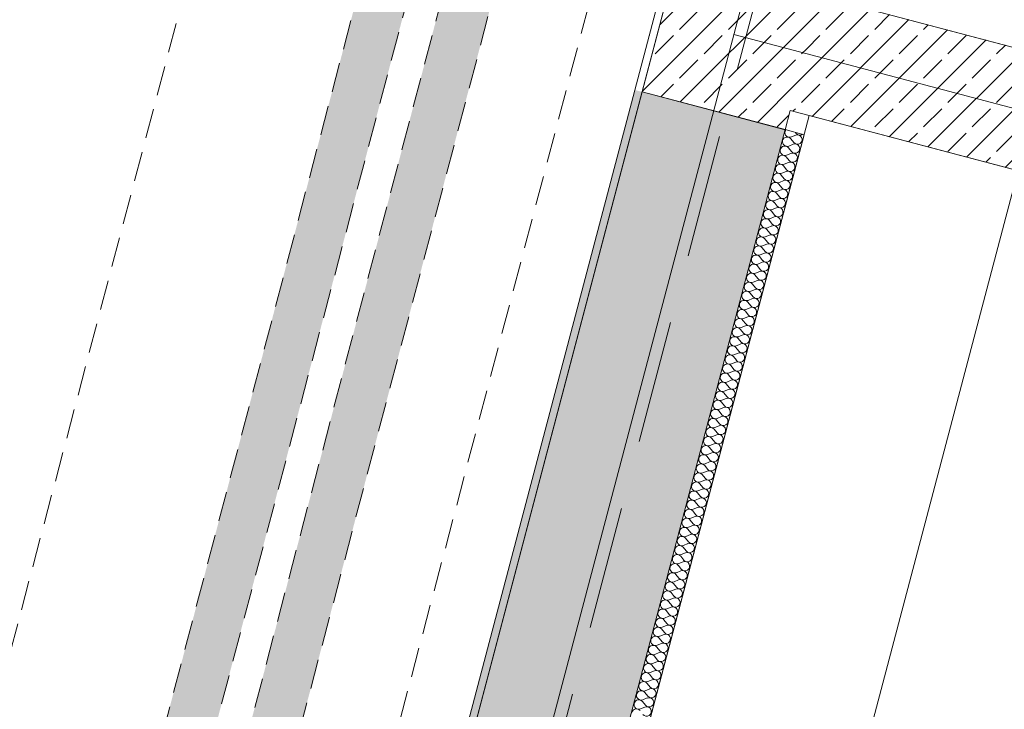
# Model space of a CAD drawing. Header units: millimetres. Extents: x -176817 to 18864955, y -12996033 to 201123.
# Tile 218 of 256: x 157671 to 159670, y 2358 to 3757. Entities that reach past the tile are written whole.
import ezdxf
from ezdxf.enums import TextEntityAlignment as Align

# ---------------------------------------------------------------- set-up
doc = ezdxf.new("R2010")
doc.units = ezdxf.units.MM
doc.header["$MEASUREMENT"] = 0
doc.linetypes.add('Przerywana długa', pattern=[390, 250, -140])
doc.linetypes.add('Przerywana gęsta', pattern=[90, 60, -30])
for name, color, linetype in [('210-A Strefy', 7, 'Continuous'), ('213-A Wymiarowanie wewnętrzne', 7, 'Continuous'), ('230-A Ściany wewnętrzne', 7, 'Continuous'), ('292-PPOŻ - Linie', 7, 'Continuous'), ('330-W Wyposażenie', 7, 'Continuous'), ('410-K Osie', 7, 'Continuous'), ('460-K Stropy', 7, 'Continuous'), ('842-G Opisy PW PZT', 7, 'Continuous')]:
    doc.layers.add(name, color=color, linetype=linetype)
doc.styles.add('STYL_AUTOMATYCZNY_4', font='arial.ttf')
doc.styles.add('STYL_AUTOMATYCZNY_8', font='ARIALN.TTF')
doc.linetypes.add('PPOŻ REI 60', pattern='A,0,[3,TKI_PWY_A_AR_PAB_RZ_KN02_03_04_ Poziom +1 - fragment A1.Shx,S=3.968254,R=0,X=0,Y=0],-505,0', length=505)
doc.dimstyles.new('STYL_AUTOMATYCZNY__3', dxfattribs={"dimtxt": 64.999998, "dimasz": 47.5, "dimexe": 0.18, "dimexo": 0.0625, "dimgap": 0, "dimtad": 1, "dimdec": 1, "dimlfac": 0.1, "dimzin": 0, "dimdsep": 46, "dimtxsty": 'STYL_AUTOMATYCZNY_4', "dimblk": 'ARROWHEAD_11', "dimblk1": 'ARROWHEAD_11', "dimblk2": 'ARROWHEAD_11', "dimcen": 0.09, "dimclrd": 30, "dimclre": 30, "dimclrt": 30, "dimazin": 0, "dimtfac": 1, "dimtdec": 4, "dimtmove": 0, "dimatfit": 3, "dimfxl": 0, "dimtolj": 1, "dimtzin": 0, "dimarcsym": 0})
pattern_1 = [(0, (0, 0), (0, 86.60254), [0, -50]), (0, (25, 43.3), (0, 86.60254), [0, -50])]
pattern_2 = [(45, (0, 0), (-49.497475, 49.497475), []), (45, (-24.75, 24.75), (-49.497475, 49.497475), [52.5, -17.5])]

# ---------------------------------------------------------------- blocks, each defined once
blk = doc.blocks.new('Strop_11_2', base_point=(159006, 3881))
at = {"layer": '460-K Stropy', "color": 255, "linetype": 'Continuous', "lineweight": 0, "flags": 128}
blk.add_lwpolyline([(159006, 3881), (158141.1, 603.2), (161689.6, -333.1), (161638.6, -526.6), (164703.7, -1335.4), (167169.6, 8009.8), (162828.2, 9155.4), (162145.8, 6569.2), (161952.4, 6620.2), (161832.5, 6165.8), (162025.9, 6114.7), (161770.7, 5147.8), (161577.4, 5198.9), (161460, 4754.1), (161653.4, 4703.1), (161398.1, 3735.6), (161204.7, 3786.6), (161084.9, 3332.4)], close=True, dxfattribs=at)
blk = doc.blocks.new('Komunikacja pionowa - Klatka K2_K2.1_22_2', base_point=(161805.5, 392.7))
at = {"layer": '210-A Strefy', "color": 7, "linetype": 'Continuous', "lineweight": 0, "flags": 128}
blk.add_lwpolyline([(156560.1, -6720.8), (162806.3, -8369), (165520.2, 1913.9), (159273.5, 3562.2)], close=True, dxfattribs=at)
blk = doc.blocks.new('Strop_31_2', base_point=(160121.9, 6934.2))
at = {"layer": '460-K Stropy', "color": 255, "linetype": 'Continuous', "lineweight": 0, "flags": 128}
blk.add_lwpolyline([(160121.9, 6934.2), (159296.1, 3804.5), (161278.2, 3281.4), (162200.7, 6777.1), (160218.5, 7300.1)], close=True, dxfattribs=at)
blk = doc.blocks.new('*X914')
at = {"layer": '230-A Ściany wewnętrzne', "color": 7, "linetype": 'Continuous', "lineweight": 0}
for p, q in [((159246.3, 3522.4), (159237.5, 3518.9)), ((159247.3, 3526.1), (159245.6, 3528.2)), ((159241.4, 3504), (159232.6, 3500.4)), ((159242.4, 3507.7), (159236.5, 3515.2)), ((159232.7, 3470.9), (159226.8, 3478.3)), ((159236.6, 3485.6), (159227.8, 3482)), ((159237.6, 3489.3), (159231.6, 3496.8)), ((159227.8, 3452.5), (159221.9, 3459.9)), ((159231.7, 3467.2), (159222.9, 3463.6)), ((159223, 3434), (159217.1, 3441.5)), ((159226.9, 3448.8), (159218, 3445.2)), ((159218.1, 3415.6), (159212.2, 3423.1)), ((159222, 3430.4), (159213.2, 3426.8)), ((159213.3, 3397.2), (159207.3, 3404.7)), ((159217.1, 3411.9), (159208.3, 3408.4)), ((159208.4, 3378.8), (159202.5, 3386.3)), ((159212.3, 3393.5), (159203.5, 3389.9)), ((159203.5, 3360.4), (159197.6, 3367.8)), ((159207.4, 3375.1), (159198.6, 3371.5)), ((159197.7, 3338.3), (159188.9, 3334.7)), ((159198.7, 3342), (159192.8, 3349.4)), ((159202.6, 3356.7), (159193.7, 3353.1)), ((159192.8, 3319.9), (159184, 3316.3)), ((159193.8, 3323.5), (159187.9, 3331)), ((159188, 3301.4), (159179.2, 3297.9)), ((159189, 3305.1), (159183, 3312.6)), ((159183.1, 3283), (159174.3, 3279.4)), ((159184.1, 3286.7), (159178.2, 3294.2)), ((159174.4, 3249.9), (159168.5, 3257.3)), ((159178.3, 3264.6), (159169.4, 3261)), ((159179.2, 3268.3), (159173.3, 3275.8)), ((159169.5, 3231.4), (159163.6, 3238.9)), ((159173.4, 3246.2), (159164.6, 3242.6)), ((159164.7, 3213), (159158.7, 3220.5)), ((159168.5, 3227.8), (159159.7, 3224.2)), ((159159.8, 3194.6), (159153.9, 3202.1)), ((159163.7, 3209.3), (159154.9, 3205.8)), ((159154.9, 3176.2), (159149, 3183.7)), ((159158.8, 3190.9), (159150, 3187.3)), ((159150.1, 3157.8), (159144.2, 3165.2)), ((159154, 3172.5), (159145.1, 3168.9)), ((159145.2, 3139.4), (159139.3, 3146.8)), ((159149.1, 3154.1), (159140.3, 3150.5)), ((159140.4, 3120.9), (159134.4, 3128.4)), ((159144.2, 3135.7), (159135.4, 3132.1)), ((159134.5, 3098.8), (159125.7, 3095.3)), ((159135.5, 3102.5), (159129.6, 3110)), ((159139.4, 3117.3), (159130.6, 3113.7)), ((159129.7, 3080.4), (159120.8, 3076.8)), ((159130.6, 3084.1), (159124.7, 3091.6)), ((159124.8, 3062), (159116, 3058.4)), ((159125.8, 3065.7), (159119.9, 3073.2)), ((159119.9, 3043.6), (159111.1, 3040)), ((159120.9, 3047.3), (159115, 3054.7)), ((159111.2, 3010.4), (159105.3, 3017.9)), ((159115.1, 3025.2), (159106.3, 3021.6)), ((159116.1, 3028.9), (159110.1, 3036.3)), ((159106.3, 2992), (159100.4, 2999.5)), ((159110.2, 3006.8), (159101.4, 3003.2)), ((159101.5, 2973.6), (159095.6, 2981.1)), ((159105.4, 2988.3), (159096.5, 2984.8)), ((159096.6, 2955.2), (159090.7, 2962.7)), ((159100.5, 2969.9), (159091.7, 2966.3)), ((159091.8, 2936.8), (159085.8, 2944.2)), ((159095.6, 2951.5), (159086.8, 2947.9)), ((159086.9, 2918.4), (159081, 2925.8)), ((159090.8, 2933.1), (159082, 2929.5)), ((159082, 2899.9), (159076.1, 2907.4)), ((159085.9, 2914.7), (159077.1, 2911.1)), ((159076.2, 2877.8), (159067.4, 2874.3)), ((159077.2, 2881.5), (159071.3, 2889)), ((159081.1, 2896.3), (159072.2, 2892.7)), ((159071.3, 2859.4), (159062.5, 2855.8)), ((159072.3, 2863.1), (159066.4, 2870.6)), ((159066.5, 2841), (159057.7, 2837.4)), ((159067.5, 2844.7), (159061.6, 2852.2)), ((159061.6, 2822.6), (159052.8, 2819)), ((159062.6, 2826.3), (159056.7, 2833.7)), ((159056.8, 2804.2), (159047.9, 2800.6)), ((159057.7, 2807.9), (159051.8, 2815.3)), ((159048, 2771), (159042.1, 2778.5)), ((159051.9, 2785.8), (159043.1, 2782.2)), ((159052.9, 2789.4), (159047, 2796.9)), ((159043.2, 2752.6), (159037.3, 2760.1)), ((159047, 2767.3), (159038.2, 2763.8)), ((159038.3, 2734.2), (159032.4, 2741.7)), ((159042.2, 2748.9), (159033.4, 2745.3)), ((159033.4, 2715.8), (159027.5, 2723.2)), ((159037.3, 2730.5), (159028.5, 2726.9)), ((159028.6, 2697.3), (159022.7, 2704.8)), ((159032.5, 2712.1), (159023.6, 2708.5)), ((159023.7, 2678.9), (159017.8, 2686.4)), ((159027.6, 2693.7), (159018.8, 2690.1)), ((159018.9, 2660.5), (159013, 2668)), ((159022.7, 2675.2), (159013.9, 2671.7)), ((159013, 2638.4), (159004.2, 2634.8)), ((159014, 2642.1), (159008.1, 2649.6)), ((159017.9, 2656.8), (159009.1, 2653.2)), ((159008.2, 2620), (158999.3, 2616.4)), ((159009.1, 2623.7), (159003.2, 2631.1)), ((159003.3, 2601.6), (158994.5, 2598)), ((159004.3, 2605.3), (158998.4, 2612.7)), ((158998.4, 2583.2), (158989.6, 2579.6)), ((158999.4, 2586.8), (158993.5, 2594.3)), ((158993.6, 2564.7), (158984.8, 2561.2)), ((158994.6, 2568.4), (158988.7, 2575.9)), ((158984.8, 2531.6), (158978.9, 2539.1)), ((158988.7, 2546.3), (158979.9, 2542.7)), ((158989.7, 2550), (158983.8, 2557.5)), ((158980, 2513.2), (158974.1, 2520.6)), ((158983.9, 2527.9), (158975, 2524.3)), ((158975.1, 2494.8), (158969.2, 2502.2)), ((158979, 2509.5), (158970.2, 2505.9)), ((158970.3, 2476.3), (158964.4, 2483.8)), ((158974.2, 2491.1), (158965.3, 2487.5)), ((158965.4, 2457.9), (158959.5, 2465.4)), ((158969.3, 2472.7), (158960.5, 2469.1)), ((158960.5, 2439.5), (158954.6, 2447)), ((158964.4, 2454.2), (158955.6, 2450.7)), ((158955.7, 2421.1), (158949.8, 2428.6)), ((158959.6, 2435.8), (158950.7, 2432.2)), ((158949.9, 2399), (158941, 2395.4)), ((158950.8, 2402.7), (158944.9, 2410.1)), ((158954.7, 2417.4), (158945.9, 2413.8)), ((158945, 2380.6), (158936.2, 2377)), ((158946, 2384.3), (158940.1, 2391.7)), ((158940.1, 2362.2), (158931.3, 2358.6)), ((158941.1, 2365.8), (158935.2, 2373.3))]:
    blk.add_line(p, q, dxfattribs=at)
for centre, start, end in [((159229, 3509.3), 38.3481, 165.218), ((159233.9, 3527.7), 165.218, 292.0879), ((159233.9, 3527.7), 143.7908, 165.218), ((159249.9, 3513.6), 218.3481, 112.0879), ((159254.7, 3532), 218.3481, 305.8217), ((159224.2, 3490.8), 38.3481, 165.218), ((159229, 3509.3), 165.218, 292.0879), ((159245, 3495.2), 218.3481, 112.0879), ((159219.3, 3472.4), 38.3481, 165.218), ((159224.2, 3490.8), 165.218, 292.0879), ((159240.2, 3476.8), 218.3481, 112.0879), ((159214.5, 3454), 38.3481, 165.218), ((159219.3, 3472.4), 165.218, 292.0879), ((159235.3, 3458.4), 218.3481, 112.0879), ((159209.6, 3435.6), 165.218, 292.0879), ((159209.6, 3435.6), 38.3481, 165.218), ((159214.5, 3454), 165.218, 292.0879), ((159230.4, 3439.9), 218.3481, 112.0879), ((159204.7, 3417.2), 165.218, 292.0879), ((159204.7, 3417.2), 38.3481, 165.218), ((159225.6, 3421.5), 218.3481, 112.0879), ((159199.9, 3398.8), 165.218, 292.0879), ((159199.9, 3398.8), 38.3481, 165.218), ((159220.7, 3403.1), 218.3481, 112.0879), ((159195, 3380.3), 165.218, 292.0879), ((159195, 3380.3), 38.3481, 165.218), ((159215.9, 3384.7), 218.3481, 112.0879), ((159190.2, 3361.9), 165.218, 292.0879), ((159190.2, 3361.9), 38.3481, 165.218), ((159206.1, 3347.9), 218.3481, 112.0879), ((159211, 3366.3), 218.3481, 112.0879), ((159185.3, 3343.5), 165.218, 292.0879), ((159185.3, 3343.5), 38.3481, 165.218), ((159201.3, 3329.4), 218.3481, 112.0879), ((159180.4, 3325.1), 165.218, 292.0879), ((159180.4, 3325.1), 38.3481, 165.218), ((159196.4, 3311), 218.3481, 112.0879), ((159170.7, 3288.3), 38.3481, 165.218), ((159175.6, 3306.7), 165.218, 292.0879), ((159175.6, 3306.7), 38.3481, 165.218), ((159191.6, 3292.6), 218.3481, 112.0879), ((159165.9, 3269.8), 38.3481, 165.218), ((159170.7, 3288.3), 165.218, 292.0879), ((159186.7, 3274.2), 218.3481, 112.0879), ((159161, 3251.4), 38.3481, 165.218), ((159165.9, 3269.8), 165.218, 292.0879), ((159181.8, 3255.8), 218.3481, 112.0879), ((159156.1, 3233), 38.3481, 165.218), ((159161, 3251.4), 165.218, 292.0879), ((159177, 3237.4), 218.3481, 112.0879), ((159151.3, 3214.6), 38.3481, 165.218), ((159156.1, 3233), 165.218, 292.0879), ((159172.1, 3218.9), 218.3481, 112.0879), ((159146.4, 3196.2), 165.218, 292.0879), ((159146.4, 3196.2), 38.3481, 165.218), ((159151.3, 3214.6), 165.218, 292.0879), ((159167.3, 3200.5), 218.3481, 112.0879), ((159141.6, 3177.8), 165.218, 292.0879), ((159141.6, 3177.8), 38.3481, 165.218), ((159162.4, 3182.1), 218.3481, 112.0879), ((159136.7, 3159.3), 165.218, 292.0879), ((159136.7, 3159.3), 38.3481, 165.218), ((159157.5, 3163.7), 218.3481, 112.0879), ((159131.8, 3140.9), 165.218, 292.0879), ((159131.8, 3140.9), 38.3481, 165.218), ((159152.7, 3145.3), 218.3481, 112.0879), ((159127, 3122.5), 165.218, 292.0879), ((159127, 3122.5), 38.3481, 165.218), ((159143, 3108.4), 218.3481, 112.0879), ((159147.8, 3126.9), 218.3481, 112.0879), ((159122.1, 3104.1), 165.218, 292.0879), ((159122.1, 3104.1), 38.3481, 165.218), ((159138.1, 3090), 218.3481, 112.0879), ((159117.3, 3085.7), 165.218, 292.0879), ((159117.3, 3085.7), 38.3481, 165.218), ((159133.2, 3071.6), 218.3481, 112.0879), ((159107.5, 3048.8), 38.3481, 165.218), ((159112.4, 3067.3), 165.218, 292.0879), ((159112.4, 3067.3), 38.3481, 165.218), ((159128.4, 3053.2), 218.3481, 112.0879), ((159102.7, 3030.4), 38.3481, 165.218), ((159107.5, 3048.8), 165.218, 292.0879), ((159123.5, 3034.8), 218.3481, 112.0879), ((159097.8, 3012), 38.3481, 165.218), ((159102.7, 3030.4), 165.218, 292.0879), ((159118.7, 3016.4), 218.3481, 112.0879), ((159093, 2993.6), 38.3481, 165.218), ((159097.8, 3012), 165.218, 292.0879), ((159113.8, 2997.9), 218.3481, 112.0879), ((159088.1, 2975.2), 165.218, 292.0879), ((159088.1, 2975.2), 38.3481, 165.218), ((159093, 2993.6), 165.218, 292.0879), ((159108.9, 2979.5), 218.3481, 112.0879), ((159083.2, 2956.7), 165.218, 292.0879), ((159083.2, 2956.7), 38.3481, 165.218), ((159104.1, 2961.1), 218.3481, 112.0879), ((159078.4, 2938.3), 165.218, 292.0879), ((159078.4, 2938.3), 38.3481, 165.218), ((159099.2, 2942.7), 218.3481, 112.0879), ((159073.5, 2919.9), 165.218, 292.0879), ((159073.5, 2919.9), 38.3481, 165.218), ((159094.4, 2924.3), 218.3481, 112.0879), ((159068.7, 2901.5), 165.218, 292.0879), ((159068.7, 2901.5), 38.3481, 165.218), ((159089.5, 2905.8), 218.3481, 112.0879), ((159063.8, 2883.1), 165.218, 292.0879), ((159063.8, 2883.1), 38.3481, 165.218), ((159079.8, 2869), 218.3481, 112.0879), ((159084.6, 2887.4), 218.3481, 112.0879), ((159058.9, 2864.7), 165.218, 292.0879), ((159058.9, 2864.7), 38.3481, 165.218), ((159074.9, 2850.6), 218.3481, 112.0879), ((159054.1, 2846.2), 165.218, 292.0879), ((159054.1, 2846.2), 38.3481, 165.218), ((159070.1, 2832.2), 218.3481, 112.0879), ((159044.4, 2809.4), 38.3481, 165.218), ((159049.2, 2827.8), 165.218, 292.0879), ((159049.2, 2827.8), 38.3481, 165.218), ((159065.2, 2813.8), 218.3481, 112.0879), ((159039.5, 2791), 38.3481, 165.218), ((159044.4, 2809.4), 165.218, 292.0879), ((159060.3, 2795.3), 218.3481, 112.0879), ((159034.6, 2772.6), 38.3481, 165.218), ((159039.5, 2791), 165.218, 292.0879), ((159055.5, 2776.9), 218.3481, 112.0879), ((159029.8, 2754.2), 38.3481, 165.218), ((159034.6, 2772.6), 165.218, 292.0879), ((159050.6, 2758.5), 218.3481, 112.0879), ((159024.9, 2735.7), 165.218, 292.0879), ((159024.9, 2735.7), 38.3481, 165.218), ((159029.8, 2754.2), 165.218, 292.0879), ((159045.8, 2740.1), 218.3481, 112.0879), ((159020.1, 2717.3), 165.218, 292.0879), ((159020.1, 2717.3), 38.3481, 165.218), ((159040.9, 2721.7), 218.3481, 112.0879), ((159015.2, 2698.9), 165.218, 292.0879), ((159015.2, 2698.9), 38.3481, 165.218), ((159036, 2703.3), 218.3481, 112.0879), ((159010.3, 2680.5), 165.218, 292.0879), ((159010.3, 2680.5), 38.3481, 165.218), ((159031.2, 2684.8), 218.3481, 112.0879), ((159005.5, 2662.1), 165.218, 292.0879), ((159005.5, 2662.1), 38.3481, 165.218), ((159026.3, 2666.4), 218.3481, 112.0879), ((159000.6, 2643.7), 165.218, 292.0879), ((159000.6, 2643.7), 38.3481, 165.218), ((159016.6, 2629.6), 218.3481, 112.0879), ((159021.5, 2648), 218.3481, 112.0879), ((158995.8, 2625.2), 165.218, 292.0879), ((158995.8, 2625.2), 38.3481, 165.218), ((159011.8, 2611.2), 218.3481, 112.0879), ((158986, 2588.4), 38.3481, 165.218), ((158990.9, 2606.8), 165.218, 292.0879), ((158990.9, 2606.8), 38.3481, 165.218), ((159006.9, 2592.8), 218.3481, 112.0879), ((158981.2, 2570), 38.3481, 165.218), ((158986, 2588.4), 165.218, 292.0879), ((159002, 2574.3), 218.3481, 112.0879), ((158976.3, 2551.6), 38.3481, 165.218), ((158981.2, 2570), 165.218, 292.0879), ((158997.2, 2555.9), 218.3481, 112.0879), ((158971.5, 2533.2), 38.3481, 165.218), ((158976.3, 2551.6), 165.218, 292.0879), ((158992.3, 2537.5), 218.3481, 112.0879), ((158966.6, 2514.7), 38.3481, 165.218), ((158971.5, 2533.2), 165.218, 292.0879), ((158987.5, 2519.1), 218.3481, 112.0879), ((158961.7, 2496.3), 165.218, 292.0879), ((158961.7, 2496.3), 38.3481, 165.218), ((158966.6, 2514.7), 165.218, 292.0879), ((158982.6, 2500.7), 218.3481, 112.0879), ((158956.9, 2477.9), 165.218, 292.0879), ((158956.9, 2477.9), 38.3481, 165.218), ((158977.7, 2482.3), 218.3481, 112.0879), ((158952, 2459.5), 165.218, 292.0879), ((158952, 2459.5), 38.3481, 165.218), ((158972.9, 2463.8), 218.3481, 112.0879), ((158947.2, 2441.1), 165.218, 292.0879), ((158947.2, 2441.1), 38.3481, 165.218), ((158968, 2445.4), 218.3481, 112.0879), ((158942.3, 2422.7), 165.218, 292.0879), ((158942.3, 2422.7), 38.3481, 165.218), ((158958.3, 2408.6), 218.3481, 112.0879), ((158963.2, 2427), 218.3481, 112.0879), ((158937.4, 2404.2), 165.218, 292.0879), ((158937.4, 2404.2), 38.3481, 165.218), ((158953.4, 2390.2), 218.3481, 112.0879), ((158932.6, 2385.8), 165.218, 292.0879), ((158932.6, 2385.8), 38.3481, 165.218), ((158948.6, 2371.7), 218.3481, 112.0879), ((158922.9, 2349), 38.3481, 165.218), ((158927.7, 2367.4), 165.218, 292.0879), ((158927.7, 2367.4), 38.3481, 165.218), ((158943.7, 2353.3), 218.3481, 112.0879)]:
    blk.add_arc(centre, 9.52, start, end, dxfattribs=at)
blk = doc.blocks.new('Ściana_29_2', base_point=(156334.3, -6831.9))
at = {"layer": '230-A Ściany wewnętrzne', "linetype": 'Continuous', "lineweight": 0, "true_color": 0x000000}
h = blk.add_hatch(dxfattribs=at)
h.set_pattern_fill('Tynk_0002', color=18, style=0, pattern_type=2)
h.set_pattern_definition(pattern_1)
h.paths.add_polyline_path([(156227.5, -6648.6), (158934.6, 3610.3), (158920.1, 3614.1), (156213, -6644.8)])
h = blk.add_hatch(dxfattribs=at)
h.set_pattern_fill('Beton_zbrojony_0002', color=18, style=0, pattern_type=2)
h.set_pattern_definition(pattern_2)
h.paths.add_polyline_path([(156517.6, -6725.1), (159224.7, 3533.7), (158934.6, 3610.3), (156227.5, -6648.6)])
at = {"layer": '230-A Ściany wewnętrzne', "color": 7, "linetype": 'Continuous', "lineweight": 0}
for p, q in [((158934.6, 3610.3), (156227.5, -6648.6)), ((156517.6, -6725.1), (159224.7, 3533.7))]:
    blk.add_line(p, q, dxfattribs=at)
at = {"layer": '230-A Ściany wewnętrzne', "color": 7, "linetype": 'Continuous', "lineweight": 0, "flags": 128}
for points in [[(158920.1, 3614.1), (156408.6, -5903.4)], [(159224.7, 3533.7), (158934.6, 3610.3)], [(156751.9, -5994), (159263.3, 3523.5)], [(159263.3, 3523.5), (159224.7, 3533.7)]]:
    blk.add_lwpolyline(points, dxfattribs=at)
at = {"layer": '230-A Ściany wewnętrzne', "color": 7, "lineweight": 0}
blk.add_blockref('*X914', (0, 0), dxfattribs=at)
blk = doc.blocks.new('Ściana_89_2', base_point=(159079.6, 3572))
at = {"layer": '230-A Ściany wewnętrzne', "linetype": 'Continuous', "lineweight": 0, "true_color": 0x000000}
h = blk.add_hatch(dxfattribs=at)
h.set_pattern_fill('Tynk_0002', color=18, style=0, pattern_type=2)
h.set_pattern_definition(pattern_1)
h.paths.add_polyline_path([(159910.1, 7366), (158920.1, 3614.1), (158934.6, 3610.3), (159924.6, 7362.1)])
h = blk.add_hatch(dxfattribs=at)
h.set_pattern_fill('Beton_zbrojony_0002', color=18, style=0, pattern_type=2)
h.set_pattern_definition(pattern_2)
h.paths.add_polyline_path([(159924.6, 7362.1), (158934.6, 3610.3), (159224.7, 3533.7), (160214.7, 7285.6)])
at = {"layer": '230-A Ściany wewnętrzne', "color": 7, "linetype": 'Continuous', "lineweight": 0}
blk.add_line((159924.6, 7362.1), (158934.6, 3610.3), dxfattribs=at)
at = {"layer": '230-A Ściany wewnętrzne', "color": 7, "linetype": 'Continuous', "lineweight": 0, "flags": 128}
for points in [[(159910.1, 7366), (158920.1, 3614.1)], [(158934.6, 3610.3), (159224.7, 3533.7)], [(159224.7, 3533.7), (159234.9, 3572.4)]]:
    blk.add_lwpolyline(points, dxfattribs=at)
blk = doc.blocks.new('*D3115')
at = {"layer": '213-A Wymiarowanie wewnętrzne', "linetype": 'Continuous', "lineweight": 200}
for points in [[(159339.9, 4018), (159340.9, 4013.2), (159343.6, 4009.2), (159347.7, 4006.4), (159352.4, 4005.5), (159357.2, 4006.4), (159361.3, 4009.2), (159364, 4013.2), (159364.9, 4018), (159364, 4022.8), (159361.3, 4026.8), (159357.2, 4029.5), (159352.4, 4030.5), (159347.7, 4029.5), (159343.6, 4026.8), (159340.9, 4022.8)], [(161128.7, 3546), (161129.7, 3541.2), (161132.4, 3537.1), (161136.4, 3534.4), (161141.2, 3533.5), (161146, 3534.4), (161150.1, 3537.1), (161152.8, 3541.2), (161153.7, 3546), (161152.8, 3550.8), (161150.1, 3554.8), (161146, 3557.5), (161141.2, 3558.5), (161136.4, 3557.5), (161132.4, 3554.8), (161129.7, 3550.8)]]:
    blk.add_hatch(color=30, dxfattribs=at).paths.add_polyline_path(points)
at = {"layer": '213-A Wymiarowanie wewnętrzne', "color": 30, "linetype": 'Continuous', "lineweight": 0}
for p, q in [((159349.3, 4005.9), (159340.5, 3972.7)), ((161129.1, 3549.2), (159364.5, 4014.8)), ((161153.2, 3591.3), (161144.4, 3558.1)), ((161138, 3533.9), (161129.3, 3500.7))]:
    blk.add_line(p, q, dxfattribs=at)
blk.add_circle((159352.4, 4018), 12.5, dxfattribs=at)
at = {"layer": '213-A Wymiarowanie wewnętrzne', "color": 30, "lineweight": 200, "insert": (160178.2, 3813.5), "char_height": 65, "attachment_point": 7, "rotation": 345.218, "style": 'STYL_AUTOMATYCZNY_4'}
blk.add_mtext('\\A1;{\\pql;\\fArial|b0|i0|c238|p0;\\W1.000000;185}', dxfattribs=at)
blk = doc.blocks.new('ARROWHEAD_11')
at = {"color": 0, "linetype": 'Continuous', "lineweight": 0}
blk.add_line((0, 0), (-1, 0), dxfattribs=at)
at = {"color": 0, "linetype": 'Continuous', "lineweight": 0, "const_width": 0.25, "flags": 128}
blk.add_lwpolyline([(-0.125, 0, 1), (0.125, 0, 1)], format="xyb", close=True, dxfattribs=at)
blk = doc.blocks.new('*D3236')
at = {"layer": '213-A Wymiarowanie wewnętrzne', "linetype": 'Continuous', "lineweight": 200}
for points in [[(157879.4, 9304.8), (157880.3, 9300), (157883, 9295.9), (157887.1, 9293.2), (157891.9, 9292.3), (157896.7, 9293.2), (157900.7, 9295.9), (157903.4, 9300), (157904.4, 9304.8), (157903.4, 9309.6), (157900.7, 9313.6), (157896.7, 9316.3), (157891.9, 9317.3), (157887.1, 9316.3), (157883, 9313.6), (157880.3, 9309.6)], [(153911.9, -5730.6), (153912.9, -5735.4), (153915.6, -5739.4), (153919.6, -5742.1), (153924.4, -5743.1), (153929.2, -5742.1), (153933.3, -5739.4), (153936, -5735.4), (153936.9, -5730.6), (153936, -5725.8), (153933.3, -5721.7), (153929.2, -5719), (153924.4, -5718.1), (153919.6, -5719), (153915.6, -5721.7), (153912.9, -5725.8)]]:
    blk.add_hatch(color=30, dxfattribs=at).paths.add_polyline_path(points)
at = {"layer": '213-A Wymiarowanie wewnętrzne', "color": 30, "linetype": 'Continuous', "lineweight": 0}
for p, q in [((157846.6, 9316.7), (157879.8, 9308)), ((157888.7, 9292.7), (153927.6, -5718.5)), ((157904, 9301.6), (157937.2, 9292.8))]:
    blk.add_line(p, q, dxfattribs=at)
blk.add_circle((157891.9, 9304.8), 12.5, dxfattribs=at)
at = {"layer": '213-A Wymiarowanie wewnętrzne', "color": 30, "lineweight": 200, "insert": (155867.1, 1682.6), "char_height": 65, "attachment_point": 7, "rotation": 75.218, "style": 'STYL_AUTOMATYCZNY_4'}
blk.add_mtext('\\A1;{\\pql;\\fArial|b0|i0|c238|p0;\\W1.000000;1\xa0555}', dxfattribs=at)
blk = doc.blocks.new('*D3241')
at = {"layer": '213-A Wymiarowanie wewnętrzne', "linetype": 'Continuous', "lineweight": 200}
for points in [[(159746.1, 3682.4), (159747, 3677.6), (159749.7, 3673.6), (159753.8, 3670.9), (159758.6, 3669.9), (159763.3, 3670.9), (159767.4, 3673.6), (159770.1, 3677.6), (159771.1, 3682.4), (159770.1, 3687.2), (159767.4, 3691.3), (159763.3, 3694), (159758.6, 3694.9), (159753.8, 3694), (159749.7, 3691.3), (159747, 3687.2)], [(158826.3, 196.7), (158827.2, 192), (158829.9, 187.9), (158834, 185.2), (158838.8, 184.2), (158843.6, 185.2), (158847.6, 187.9), (158850.3, 192), (158851.3, 196.7), (158850.3, 201.5), (158847.6, 205.6), (158843.6, 208.3), (158838.8, 209.2), (158834, 208.3), (158829.9, 205.6), (158827.2, 201.5)]]:
    blk.add_hatch(color=30, dxfattribs=at).paths.add_polyline_path(points)
at = {"layer": '213-A Wymiarowanie wewnętrzne', "color": 30, "linetype": 'Continuous', "lineweight": 0}
for p, q in [((159746.5, 3685.6), (159713.2, 3694.4)), ((159803.9, 3670.5), (159770.6, 3679.2)), ((158842, 208.8), (159755.4, 3670.3))]:
    blk.add_line(p, q, dxfattribs=at)
blk.add_circle((159758.6, 3682.4), 12.5, dxfattribs=at)
at = {"layer": '213-A Wymiarowanie wewnętrzne', "color": 30, "lineweight": 200, "insert": (159257.6, 1835), "char_height": 65, "attachment_point": 7, "rotation": 75.218, "style": 'STYL_AUTOMATYCZNY_4'}
blk.add_mtext('\\A1;{\\pql;\\fArial|b0|i0|c238|p0;\\W1.000000;360,5}', dxfattribs=at)
blk = doc.blocks.new('*D3242')
at = {"layer": '213-A Wymiarowanie wewnętrzne', "linetype": 'Continuous', "lineweight": 200}
blk.add_hatch(color=30, dxfattribs=at).paths.add_polyline_path([(159746.1, 3682.4), (159747, 3677.6), (159749.7, 3673.6), (159753.8, 3670.9), (159758.6, 3669.9), (159763.3, 3670.9), (159767.4, 3673.6), (159770.1, 3677.6), (159771.1, 3682.4), (159770.1, 3687.2), (159767.4, 3691.3), (159763.3, 3694), (159758.6, 3694.9), (159753.8, 3694), (159749.7, 3691.3), (159747, 3687.2)])
blk = doc.blocks.new('*D3243')
at = {"layer": '213-A Wymiarowanie wewnętrzne', "linetype": 'Continuous', "lineweight": 200}
for points in [[(160154.4, 5229.8), (160155.3, 5225), (160158, 5220.9), (160162.1, 5218.2), (160166.9, 5217.3), (160171.6, 5218.2), (160175.7, 5220.9), (160178.4, 5225), (160179.4, 5229.8), (160178.4, 5234.5), (160175.7, 5238.6), (160171.6, 5241.3), (160166.9, 5242.3), (160162.1, 5241.3), (160158, 5238.6), (160155.3, 5234.5)], [(159746.1, 3682.4), (159747, 3677.6), (159749.7, 3673.6), (159753.8, 3670.9), (159758.6, 3669.9), (159763.3, 3670.9), (159767.4, 3673.6), (159770.1, 3677.6), (159771.1, 3682.4), (159770.1, 3687.2), (159767.4, 3691.3), (159763.3, 3694), (159758.6, 3694.9), (159753.8, 3694), (159749.7, 3691.3), (159747, 3687.2)]]:
    blk.add_hatch(color=30, dxfattribs=at).paths.add_polyline_path(points)
at = {"layer": '213-A Wymiarowanie wewnętrzne', "color": 30, "linetype": 'Continuous', "lineweight": 0}
for p, q in [((159761.7, 3694.5), (160163.7, 5217.7)), ((159746.5, 3685.6), (159713.2, 3694.4)), ((159803.9, 3670.5), (159770.6, 3679.2))]:
    blk.add_line(p, q, dxfattribs=at)
for centre in [(160166.9, 5229.8), (159758.6, 3682.4)]:
    blk.add_circle(centre, 12.5, dxfattribs=at)
at = {"layer": '213-A Wymiarowanie wewnętrzne', "color": 30, "lineweight": 200, "insert": (159931.2, 4387.5), "char_height": 65, "attachment_point": 7, "rotation": 75.218, "style": 'STYL_AUTOMATYCZNY_4'}
blk.add_mtext('\\A1;{\\pql;\\fArial|b0|i0|c238|p0;\\W1.000000;160}', dxfattribs=at)
blk = doc.blocks.new('Ściana_296_2', base_point=(161247.6, 3165.4))
at = {"layer": '230-A Ściany wewnętrzne', "linetype": 'Continuous', "lineweight": 0, "true_color": 0x000000}
h = blk.add_hatch(dxfattribs=at)
h.set_pattern_fill('Beton_zbrojony_0002', color=18, style=0, pattern_type=2)
h.set_pattern_definition(pattern_2)
h.paths.add_polyline_path([(161278.2, 3281.4), (159296.1, 3804.5), (159234.9, 3572.4), (161217, 3049.4)])
at = {"layer": '230-A Ściany wewnętrzne', "color": 7, "linetype": 'Continuous', "lineweight": 0, "flags": 128}
for points in [[(161084.9, 3332.4), (159296.1, 3804.5)], [(159234.9, 3572.4), (161217, 3049.4)]]:
    blk.add_lwpolyline(points, dxfattribs=at)
blk = doc.blocks.new('Standardowy znacznik osi[637]_2', base_point=(176872.4, 70903.1))
at = {"layer": '410-K Osie', "color": 5, "linetype": 'Przerywana długa', "lineweight": 0}
blk.add_line((176107, 68002.4), (155080.9, -11679.8), dxfattribs=at)
at = {"layer": '410-K Osie', "color": 7, "lineweight": 0, "style": 'STYL_AUTOMATYCZNY_8'}
for tag, p in [('AC_MarkerText_1_0', (176925.3, 71072.7)), ('AC_MarkerText_1_1', (154304.6, -14652.6))]:
    blk.add_attdef(tag, text='', height=100, rotation=345.218, dxfattribs=at).set_placement(p, align=Align.TOP_CENTER)

msp = doc.modelspace()

# ---------------------------------------------------------------- hatches: boundary and pattern name
at = {"layer": '330-W Wyposażenie', "linetype": 'Continuous', "lineweight": 0, "true_color": 0x7f7f7f}
for points in [[(159994.84, 10013.22), (160091.53, 9987.71), (157802.64, 1313.56), (157705.95, 1339.07)], [(160152.86, 9957.56), (160249.55, 9932.05), (157964, 1270.52), (157867.31, 1296.04)]]:
    msp.add_hatch(color=8, dxfattribs=at).paths.add_polyline_path(points)

# ---------------------------------------------------------------- linework, layer by layer
at = {"layer": '210-A Strefy', "color": 214, "linetype": 'Continuous', "lineweight": 0, "flags": 128}
msp.add_lwpolyline([(156560.11, -6720.83), (162806.3, -8369.04), (165520.18, 1913.86), (159273.54, 3562.19)], close=True, dxfattribs=at)
at = {"layer": '292-PPOŻ - Linie', "color": 1, "lineweight": 0}
msp.add_lwpolyline([(156372.57, -6686.86), (160690.84, 9677.99), (186444.32, 2882.3), (182126.05, -13482.55)], dxfattribs=at)
at = {"layer": '292-PPOŻ - Linie', "color": 5, "linetype": 'PPOŻ REI 60', "lineweight": 0}
msp.add_lwpolyline([(159120.44, 3726.7), (165734.06, 1981.53), (162986.19, -8432.02)], dxfattribs=at)
at = {"layer": '330-W Wyposażenie', "color": 7, "linetype": 'Przerywana gęsta', "lineweight": 0, "flags": 128}
for points in [[(159994.84, 10013.22), (160091.53, 9987.71), (157802.64, 1313.56), (157705.95, 1339.07)], [(160152.86, 9957.56), (160249.55, 9932.05), (157964, 1270.52), (157867.31, 1296.04)]]:
    msp.add_lwpolyline(points, close=True, dxfattribs=at)
at = {"layer": '842-G Opisy PW PZT', "color": 5, "linetype": 'Przerywana gęsta', "lineweight": 0}
msp.add_lwpolyline([(156909.87, -3474.82), (156136.35, -3270.7), (172909.46, 60293.97), (173682.98, 60089.86)], close=True, dxfattribs=at)

# ---------------------------------------------------------------- block references
at = {"layer": '210-A Strefy', "color": 7, "linetype": 'Continuous', "lineweight": 0}
msp.add_blockref('Komunikacja pionowa - Klatka K2_K2.1_22_2', (161805.48, 392.72), dxfattribs=at)
at = {"layer": '230-A Ściany wewnętrzne', "color": 7, "lineweight": 0}
for name, p in [('Ściana_89_2', (159079.62, 3571.99)), ('Ściana_296_2', (161247.63, 3165.39)), ('Ściana_29_2', (156334.3, -6831.89))]:
    msp.add_blockref(name, p, dxfattribs=at)
at = {"layer": '410-K Osie', "color": 5, "linetype": 'Continuous', "lineweight": 0}
msp.add_blockref('Standardowy znacznik osi[637]_2', (176872.44, 70903.06), dxfattribs=at)
at = {"layer": '460-K Stropy', "color": 255, "linetype": 'Continuous', "lineweight": 0}
for name, p in [('Strop_11_2', (159006.02, 3881)), ('Strop_31_2', (160121.93, 6934.21))]:
    msp.add_blockref(name, p, dxfattribs=at)

# ---------------------------------------------------------------- dimensions: what is measured, and where the dimension line sits
at = {"layer": '213-A Wymiarowanie wewnętrzne', "color": 30, "linetype": 'Continuous', "lineweight": 200}
for base, p1, p2, angle, picture, middle, turn in [((153924.43, -5730.59), (67956.39, 33036.47), (63892.27, 18026.62), 255.21803, '*D3236', (155864.15, 1798.67), 75.21803), ((159352.44, 4018), (161952.42, 6620.21), (160163.65, 7092.22), 165.21803, '*D3115', (160258.28, 3826.03), 345.21803), ((160166.86, 5229.76), (159296.09, 3804.45), (159704.4, 5351.79), 75.21803, '*D3243', (159918.67, 4467.54), 75.21803), ((159758.56, 3682.42), (160287.17, 3542.93), (159296.09, 3804.45), 75.21803, '*D3242', (159714.55, 3693.98), 75.21803), ((159758.56, 3682.42), (158414.96, 308.57), (160287.17, 3542.93), 75.21803, '*D3241', (159254, 1948.62), 75.21803)]:
    dim = msp.add_linear_dim(base=base, p1=p1, p2=p2, angle=angle, dimstyle='STYL_AUTOMATYCZNY__3', dxfattribs=at)
    dim.commit()
    dim.dimension.update_dxf_attribs({"geometry": picture, "text_midpoint": middle, "dimtype": 160, "text_rotation": turn})

doc.saveas('drawing.dxf')
